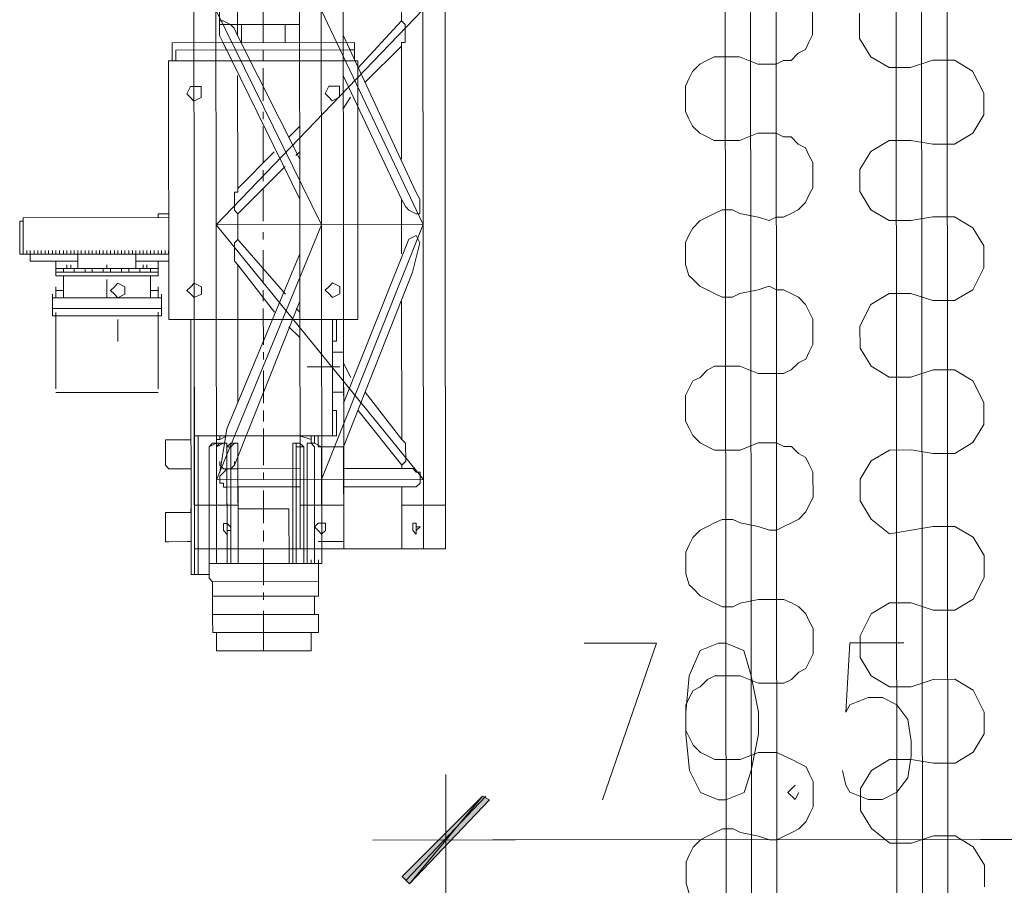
# Model space of a CAD drawing. Header units: inches. Extents: x -5850 to 5646, y 8947 to 13007.
# Tile 112 of 256: x -3969 to -3855, y 10461 to 10562. Entities that reach past the tile are written whole.
import ezdxf

# ---------------------------------------------------------------- set-up
doc = ezdxf.new("R2010")
doc.units = ezdxf.units.IN
doc.header["$MEASUREMENT"] = 0
for name, color, linetype in [('at_Entity', 7, 'Continuous'), ('at_Rect', 7, 'Continuous'), ('at_Solid', 7, 'Continuous')]:
    doc.layers.add(name, color=color, linetype=linetype)

msp = doc.modelspace()

# ---------------------------------------------------------------- hatches: boundary and pattern name
at = {"layer": 'at_Solid', "lineweight": 20}
for points in [[(-3924.84, 10462.4), (-3924, 10461.55), (-3915.53, 10471.69)], [(-3924, 10461.55), (-3915.53, 10471.69), (-3914.7, 10471.28)]]:
    msp.add_hatch(color=7, dxfattribs=at).paths.add_polyline_path(points)

# ---------------------------------------------------------------- linework, layer by layer
at = {"layer": 'at_Entity', "color": 1, "lineweight": 20}
for p, q in [((-3887.19, 10397.38), (-3888.33, 11674.29)), ((-3884.24, 10397.38), (-3885.38, 11674.29)), ((-3881.28, 10397.39), (-3882.42, 11674.3)), ((-3867.39, 10448.09), (-3868.28, 11450.86)), ((-3864.43, 10448.09), (-3865.33, 11450.86)), ((-3861.48, 10448.09), (-3862.37, 11450.87)), ((-3877.19, 10562.97), (-3877.19, 10560.01)), ((-3871.73, 10562.55), (-3871.73, 10559.6)), ((-3877.64, 10559.17), (-3878.03, 10558.32)), ((-3877.19, 10560.01), (-3877.64, 10559.17)), ((-3871.73, 10559.6), (-3870.44, 10557.48)), ((-3878.86, 10557.9), (-3879.7, 10557.06)), ((-3878.03, 10558.32), (-3878.86, 10557.9)), ((-3890.29, 10556.62), (-3889.46, 10557.05)), ((-3889.46, 10557.05), (-3888.62, 10557.47)), ((-3888.62, 10557.47), (-3885.66, 10557.47)), ((-3885.66, 10557.47), (-3883.54, 10556.63)), ((-3880.59, 10557.06), (-3881.43, 10556.63)), ((-3879.7, 10557.06), (-3880.59, 10557.06)), ((-3870.44, 10557.48), (-3868.32, 10556.22)), ((-3863.25, 10557.07), (-3865.81, 10556.22)), ((-3860.74, 10557.07), (-3863.25, 10557.07)), ((-3858.62, 10555.8), (-3860.74, 10557.07)), ((-3891.57, 10554.93), (-3891.13, 10555.78)), ((-3891.13, 10555.78), (-3890.29, 10556.62)), ((-3881.43, 10556.63), (-3883.54, 10556.63)), ((-3868.32, 10556.22), (-3865.81, 10556.22)), ((-3857.33, 10553.27), (-3858.62, 10555.8)), ((-3891.96, 10554.08), (-3891.57, 10554.93)), ((-3891.96, 10551.13), (-3891.96, 10554.08)), ((-3857.33, 10550.74), (-3857.33, 10553.27)), ((-3891.57, 10550.28), (-3891.96, 10551.13)), ((-3891.12, 10549.44), (-3891.57, 10550.28)), ((-3858.61, 10548.63), (-3857.33, 10550.74)), ((-3890.28, 10548.6), (-3891.12, 10549.44)), ((-3889.45, 10548.18), (-3890.28, 10548.6)), ((-3888.61, 10547.75), (-3889.45, 10548.18)), ((-3885.66, 10547.76), (-3888.61, 10547.75)), ((-3883.54, 10548.61), (-3885.66, 10547.76)), ((-3883.54, 10548.61), (-3881.42, 10548.61)), ((-3881.42, 10548.61), (-3880.58, 10548.18)), ((-3880.58, 10548.18), (-3879.69, 10548.18)), ((-3879.69, 10548.18), (-3878.85, 10547.34)), ((-3868.31, 10547.77), (-3870.43, 10546.5)), ((-3865.8, 10547.77), (-3868.31, 10547.77)), ((-3865.8, 10547.77), (-3863.24, 10547.35)), ((-3860.73, 10547.35), (-3858.61, 10548.63)), ((-3878.85, 10547.34), (-3878.02, 10546.92)), ((-3878.02, 10546.92), (-3877.62, 10546.07)), ((-3870.43, 10546.5), (-3871.71, 10544.39)), ((-3863.24, 10547.35), (-3860.73, 10547.35)), ((-3877.62, 10546.07), (-3877.18, 10545.23)), ((-3877.18, 10545.23), (-3877.17, 10542.27)), ((-3871.71, 10544.39), (-3871.71, 10541.86)), ((-3877.17, 10542.27), (-3877.62, 10541.43)), ((-3871.71, 10541.86), (-3870.42, 10539.74)), ((-3877.62, 10541.43), (-3878.01, 10540.58)), ((-3888.6, 10539.3), (-3887.71, 10539.73)), ((-3887.71, 10539.73), (-3886.48, 10539.73)), ((-3886.48, 10539.73), (-3885.65, 10539.31)), ((-3878.85, 10539.74), (-3879.68, 10539.31)), ((-3878.01, 10540.58), (-3878.85, 10539.74)), ((-3870.42, 10539.74), (-3868.3, 10538.48)), ((-3891.11, 10537.61), (-3890.28, 10538.46)), ((-3890.28, 10538.46), (-3889.44, 10538.88)), ((-3889.44, 10538.88), (-3888.6, 10539.3)), ((-3885.65, 10539.31), (-3883.53, 10538.89)), ((-3882.25, 10538.47), (-3883.53, 10538.89)), ((-3881.41, 10538.89), (-3882.25, 10538.47)), ((-3880.57, 10538.89), (-3881.41, 10538.89)), ((-3879.68, 10539.31), (-3880.57, 10538.89)), ((-3868.3, 10538.48), (-3865.8, 10538.48)), ((-3863.23, 10538.9), (-3865.8, 10538.48)), ((-3860.72, 10538.91), (-3863.23, 10538.9)), ((-3858.6, 10537.64), (-3860.72, 10538.91)), ((-3891.56, 10536.77), (-3891.11, 10537.61)), ((-3857.32, 10535.53), (-3858.6, 10537.64)), ((-3891.95, 10535.92), (-3891.56, 10536.77)), ((-3891.94, 10533.39), (-3891.95, 10535.92)), ((-3857.31, 10533), (-3857.32, 10535.53)), ((-3891.55, 10532.12), (-3891.94, 10533.39)), ((-3858.59, 10530.46), (-3857.31, 10533)), ((-3891.11, 10531.7), (-3891.55, 10532.12)), ((-3890.27, 10530.86), (-3891.11, 10531.7)), ((-3889.43, 10530.43), (-3890.27, 10530.86)), ((-3888.6, 10530.01), (-3889.43, 10530.43)), ((-3883.52, 10530.44), (-3885.64, 10530.01)), ((-3883.52, 10530.44), (-3882.24, 10530.86)), ((-3882.24, 10530.86), (-3881.4, 10530.44)), ((-3881.4, 10530.44), (-3880.57, 10530.44)), ((-3880.57, 10530.44), (-3879.67, 10530.02)), ((-3860.71, 10529.19), (-3858.59, 10530.46)), ((-3887.7, 10529.59), (-3888.6, 10530.01)), ((-3886.48, 10529.59), (-3887.7, 10529.59)), ((-3885.64, 10530.01), (-3886.48, 10529.59)), ((-3879.67, 10530.02), (-3878.84, 10529.6)), ((-3878.84, 10529.6), (-3878, 10528.76)), ((-3868.3, 10530.03), (-3870.42, 10528.76)), ((-3865.79, 10530.03), (-3868.3, 10530.03)), ((-3865.79, 10530.03), (-3863.22, 10529.19)), ((-3878, 10528.76), (-3877.61, 10527.91)), ((-3870.42, 10528.76), (-3871.7, 10526.23)), ((-3863.22, 10529.19), (-3860.71, 10529.19)), ((-3877.61, 10527.91), (-3877.16, 10527.06)), ((-3877.16, 10527.06), (-3877.16, 10524.11)), ((-3871.7, 10526.23), (-3871.69, 10523.69)), ((-3877.16, 10524.11), (-3877.6, 10523.27)), ((-3871.69, 10523.69), (-3870.41, 10521.58)), ((-3877.99, 10522.42), (-3878.83, 10521.99)), ((-3877.6, 10523.27), (-3877.99, 10522.42)), ((-3889.42, 10521.14), (-3888.59, 10521.57)), ((-3888.59, 10521.57), (-3885.63, 10521.57)), ((-3885.63, 10521.57), (-3883.51, 10520.72)), ((-3878.83, 10521.99), (-3879.67, 10521.15)), ((-3870.41, 10521.58), (-3868.29, 10520.31)), ((-3891.1, 10519.87), (-3890.26, 10520.29)), ((-3890.26, 10520.29), (-3889.42, 10521.14)), ((-3880.56, 10520.73), (-3883.51, 10520.72)), ((-3879.67, 10521.15), (-3880.56, 10520.73)), ((-3868.29, 10520.31), (-3865.78, 10520.32)), ((-3863.21, 10521.17), (-3865.78, 10520.32)), ((-3860.71, 10521.17), (-3863.21, 10521.17)), ((-3858.59, 10519.9), (-3860.71, 10521.17)), ((-3891.93, 10518.18), (-3891.54, 10519.03)), ((-3891.54, 10519.03), (-3891.1, 10519.87)), ((-3857.3, 10517.37), (-3858.59, 10519.9)), ((-3891.93, 10515.22), (-3891.93, 10518.18)), ((-3857.3, 10514.84), (-3857.3, 10517.37)), ((-3891.54, 10514.38), (-3891.93, 10515.22)), ((-3891.09, 10513.54), (-3891.54, 10514.38)), ((-3858.58, 10512.72), (-3857.3, 10514.84)), ((-3890.25, 10512.69), (-3891.09, 10513.54)), ((-3889.42, 10512.27), (-3890.25, 10512.69)), ((-3888.58, 10511.85), (-3889.42, 10512.27)), ((-3883.51, 10512.7), (-3885.62, 10511.85)), ((-3883.51, 10512.7), (-3881.39, 10512.7)), ((-3881.39, 10512.7), (-3880.55, 10512.28)), ((-3880.55, 10512.28), (-3879.66, 10512.28)), ((-3879.66, 10512.28), (-3878.82, 10511.44)), ((-3860.7, 10511.45), (-3858.58, 10512.72)), ((-3885.62, 10511.85), (-3888.58, 10511.85)), ((-3878.82, 10511.44), (-3877.98, 10511.01)), ((-3877.98, 10511.01), (-3877.59, 10510.17)), ((-3868.28, 10511.86), (-3870.4, 10510.6)), ((-3865.77, 10511.87), (-3868.28, 10511.86)), ((-3865.77, 10511.87), (-3863.21, 10511.45)), ((-3863.21, 10511.45), (-3860.7, 10511.45)), ((-3877.59, 10510.17), (-3877.15, 10509.33)), ((-3870.4, 10510.6), (-3871.68, 10508.49)), ((-3877.15, 10509.33), (-3877.14, 10506.37)), ((-3871.68, 10508.49), (-3871.68, 10505.95)), ((-3877.14, 10506.37), (-3877.59, 10505.52)), ((-3877.59, 10505.52), (-3877.98, 10504.68)), ((-3871.68, 10505.95), (-3870.39, 10503.84)), ((-3877.98, 10504.68), (-3878.81, 10503.83)), ((-3890.24, 10502.55), (-3889.41, 10502.98)), ((-3889.41, 10502.98), (-3888.57, 10503.4)), ((-3888.57, 10503.4), (-3887.68, 10503.82)), ((-3887.68, 10503.82), (-3886.45, 10503.82)), ((-3886.45, 10503.82), (-3885.62, 10503.41)), ((-3885.62, 10503.41), (-3883.5, 10502.98)), ((-3882.21, 10502.56), (-3883.5, 10502.98)), ((-3880.54, 10502.99), (-3881.38, 10502.56)), ((-3879.65, 10503.41), (-3880.54, 10502.99)), ((-3878.81, 10503.83), (-3879.65, 10503.41)), ((-3870.39, 10503.84), (-3868.27, 10502.15)), ((-3863.2, 10503), (-3865.76, 10502.58)), ((-3860.69, 10503), (-3863.2, 10503)), ((-3858.57, 10501.74), (-3860.69, 10503)), ((-3891.08, 10501.71), (-3890.24, 10502.55)), ((-3881.38, 10502.56), (-3882.21, 10502.56)), ((-3868.27, 10502.15), (-3865.76, 10502.58)), ((-3891.91, 10500.02), (-3891.52, 10500.86)), ((-3891.52, 10500.86), (-3891.08, 10501.71)), ((-3857.28, 10499.63), (-3858.57, 10501.74)), ((-3891.91, 10497.48), (-3891.91, 10500.02)), ((-3857.28, 10497.09), (-3857.28, 10499.63)), ((-3891.52, 10496.22), (-3891.91, 10497.48)), ((-3891.07, 10495.8), (-3891.52, 10496.22)), ((-3858.56, 10494.56), (-3857.28, 10497.09)), ((-3890.24, 10494.95), (-3891.07, 10495.8)), ((-3889.4, 10494.53), (-3890.24, 10494.95)), ((-3888.56, 10494.11), (-3889.4, 10494.53)), ((-3887.67, 10493.68), (-3888.56, 10494.11)), ((-3885.61, 10494.11), (-3886.44, 10493.69)), ((-3883.49, 10494.54), (-3885.61, 10494.11)), ((-3883.49, 10494.54), (-3880.53, 10494.54)), ((-3880.53, 10494.54), (-3879.64, 10494.12)), ((-3879.64, 10494.12), (-3878.8, 10493.69)), ((-3868.27, 10494.13), (-3870.38, 10492.86)), ((-3865.76, 10494.13), (-3868.27, 10494.13)), ((-3865.76, 10494.13), (-3863.19, 10493.29)), ((-3860.68, 10493.29), (-3858.56, 10494.56)), ((-3886.44, 10493.69), (-3887.67, 10493.68)), ((-3878.8, 10493.69), (-3877.97, 10492.85)), ((-3877.97, 10492.85), (-3877.58, 10492)), ((-3870.38, 10492.86), (-3871.66, 10490.32)), ((-3863.19, 10493.29), (-3860.68, 10493.29)), ((-3877.58, 10492), (-3877.13, 10491.16)), ((-3877.13, 10491.16), (-3877.13, 10488.21)), ((-3871.66, 10490.32), (-3871.66, 10487.79)), ((-3877.13, 10488.21), (-3877.57, 10487.36)), ((-3877.57, 10487.36), (-3877.96, 10486.52)), ((-3871.66, 10487.79), (-3870.38, 10485.68)), ((-3878.8, 10486.09), (-3879.63, 10485.25)), ((-3877.96, 10486.52), (-3878.8, 10486.09)), ((-3890.23, 10484.39), (-3889.39, 10485.24)), ((-3889.39, 10485.24), (-3888.56, 10485.66)), ((-3888.56, 10485.66), (-3885.6, 10485.66)), ((-3885.6, 10485.66), (-3883.48, 10484.82)), ((-3880.52, 10484.82), (-3883.48, 10484.82)), ((-3879.63, 10485.25), (-3880.52, 10484.82)), ((-3870.38, 10485.68), (-3868.26, 10484.41)), ((-3863.18, 10485.26), (-3865.75, 10484.41)), ((-3860.67, 10485.27), (-3863.18, 10485.26)), ((-3858.55, 10484), (-3860.67, 10485.27)), ((-3891.51, 10483.13), (-3891.06, 10483.97)), ((-3891.06, 10483.97), (-3890.23, 10484.39)), ((-3868.26, 10484.41), (-3865.75, 10484.41)), ((-3857.27, 10481.47), (-3858.55, 10484)), ((-3891.9, 10482.28), (-3891.51, 10483.13)), ((-3891.9, 10479.32), (-3891.9, 10482.28)), ((-3857.27, 10478.93), (-3857.27, 10481.47)), ((-3891.5, 10478.47), (-3891.9, 10479.32)), ((-3858.55, 10476.81), (-3857.27, 10478.93)), ((-3891.06, 10477.63), (-3891.5, 10478.47)), ((-3890.22, 10476.79), (-3891.06, 10477.63)), ((-3889.38, 10476.37), (-3890.22, 10476.79)), ((-3883.47, 10476.79), (-3885.59, 10475.95)), ((-3883.47, 10476.79), (-3881.35, 10476.79)), ((-3881.35, 10476.79), (-3880.52, 10476.38)), ((-3860.66, 10475.55), (-3858.55, 10476.81)), ((-3888.55, 10475.95), (-3889.38, 10476.37)), ((-3885.59, 10475.95), (-3888.55, 10475.95)), ((-3880.52, 10476.38), (-3879.62, 10475.95)), ((-3879.62, 10475.95), (-3878.79, 10475.53)), ((-3878.79, 10475.53), (-3877.95, 10475.11)), ((-3868.25, 10475.96), (-3870.37, 10474.7)), ((-3865.74, 10475.97), (-3868.25, 10475.96)), ((-3865.74, 10475.97), (-3863.17, 10475.54)), ((-3863.17, 10475.54), (-3860.66, 10475.55)), ((-3877.95, 10475.11), (-3877.56, 10474.27)), ((-3870.37, 10474.7), (-3871.65, 10472.58)), ((-3877.56, 10474.27), (-3877.11, 10473.42)), ((-3877.11, 10473.42), (-3877.11, 10470.46)), ((-3871.65, 10472.58), (-3871.65, 10470.05)), ((-3877.11, 10470.46), (-3877.56, 10469.62)), ((-3871.65, 10470.05), (-3870.36, 10467.94)), ((-3877.95, 10468.77), (-3878.78, 10467.93)), ((-3877.56, 10469.62), (-3877.95, 10468.77)), ((-3889.38, 10467.07), (-3888.54, 10467.5)), ((-3888.54, 10467.5), (-3887.65, 10467.92)), ((-3887.65, 10467.92), (-3886.42, 10467.92)), ((-3886.42, 10467.92), (-3885.58, 10467.5)), ((-3885.58, 10467.5), (-3883.46, 10467.08)), ((-3879.62, 10467.51), (-3880.51, 10467.08)), ((-3878.78, 10467.93), (-3879.62, 10467.51)), ((-3870.36, 10467.94), (-3868.24, 10466.25)), ((-3891.05, 10465.81), (-3890.21, 10466.65)), ((-3890.21, 10466.65), (-3889.38, 10467.07)), ((-3882.18, 10466.66), (-3883.46, 10467.08)), ((-3881.35, 10466.66), (-3882.18, 10466.66)), ((-3880.51, 10467.08), (-3881.35, 10466.66)), ((-3863.17, 10467.1), (-3865.73, 10466.25)), ((-3860.66, 10467.1), (-3863.17, 10467.1)), ((-3858.54, 10465.83), (-3860.66, 10467.1)), ((-3891.49, 10464.96), (-3891.05, 10465.81)), ((-3868.24, 10466.25), (-3865.73, 10466.25)), ((-3857.25, 10463.72), (-3858.54, 10465.83)), ((-3891.88, 10464.11), (-3891.49, 10464.96)), ((-3891.88, 10461.58), (-3891.88, 10464.11)), ((-3857.25, 10461.19), (-3857.25, 10463.72)), ((-3891.49, 10460.31), (-3891.88, 10461.58))]:
    msp.add_line(p, q, dxfattribs=at)
at = {"layer": 'at_Entity', "color": 7, "lineweight": 20}
for p, q in [((-3946.06, 10561.22), (-3946.75, 11328.29)), ((-3949.04, 10587.83), (-3949, 10537.99)), ((-3946.43, 10537.99), (-3946.47, 10587.83)), ((-3936.77, 10587.84), (-3936.73, 10538)), ((-3934.22, 10538), (-3934.26, 10587.84)), ((-3931.65, 10538), (-3931.7, 10587.84)), ((-3922.4, 10538.01), (-3922.44, 10587.85)), ((-3919.83, 10538.01), (-3919.87, 10587.85)), ((-3943.94, 10559.96), (-3943.95, 10565.87)), ((-3924.93, 10564.19), (-3924.93, 10561.66)), ((-3946.45, 10562.91), (-3934.22, 10538)), ((-3922.42, 10562.93), (-3946.43, 10537.99)), ((-3934.24, 10562.92), (-3922.4, 10538.01)), ((-3946.06, 10559.95), (-3946.06, 10561.64)), ((-3946.06, 10561.64), (-3945.61, 10561.64)), ((-3936.75, 10561.23), (-3946.06, 10561.22)), ((-3945.61, 10561.64), (-3944.78, 10561.22)), ((-3944.78, 10561.22), (-3944.33, 10560.8)), ((-3943.5, 10561.22), (-3943.49, 10559.11)), ((-3938.42, 10559.11), (-3938.42, 10561.23)), ((-3930, 10556.16), (-3924.93, 10561.66)), ((-3924.93, 10561.66), (-3924.48, 10561.24)), ((-3924.48, 10561.24), (-3924.48, 10559.12)), ((-3944.33, 10560.8), (-3943.94, 10559.96)), ((-3951.52, 10559.1), (-3930.39, 10559.12)), ((-3951.52, 10556.99), (-3951.52, 10559.1)), ((-3945.61, 10559.11), (-3946.06, 10559.95)), ((-3936.73, 10540.95), (-3945.61, 10559.11)), ((-3945.22, 10558.26), (-3945.61, 10559.11)), ((-3936.73, 10545.6), (-3943.94, 10559.96)), ((-3931.67, 10559.97), (-3923.24, 10541.81)), ((-3930.39, 10559.12), (-3930.39, 10557.01)), ((-3924.48, 10559.12), (-3924.92, 10559.12)), ((-3924.92, 10559.12), (-3924.92, 10558.7)), ((-3951.13, 10558.26), (-3930.39, 10558.28)), ((-3951.13, 10558.26), (-3951.13, 10556.99)), ((-3930.39, 10558.28), (-3930.83, 10558.28)), ((-3930.39, 10557.01), (-3930.39, 10558.28)), ((-3929.16, 10554.48), (-3924.92, 10558.7)), ((-3924.92, 10558.7), (-3924.91, 10545.61)), ((-3943.92, 10542.21), (-3943.94, 10555.3)), ((-3931.67, 10555.32), (-3924.91, 10540.96)), ((-3931.67, 10554.47), (-3931.67, 10554.9)), ((-3949.4, 10554.03), (-3949.85, 10553.19)), ((-3949.01, 10554.03), (-3949.4, 10554.03)), ((-3948.17, 10554.03), (-3949.01, 10554.03)), ((-3948.17, 10552.77), (-3948.17, 10554.03)), ((-3933.34, 10554.05), (-3933.79, 10553.21)), ((-3932.95, 10554.05), (-3933.34, 10554.05)), ((-3932.11, 10554.05), (-3932.95, 10554.05)), ((-3932.11, 10552.78), (-3932.11, 10554.05)), ((-3949.85, 10553.19), (-3949.4, 10552.77)), ((-3949.4, 10552.77), (-3949.01, 10552.34)), ((-3949.01, 10552.34), (-3948.17, 10552.77)), ((-3933.79, 10553.21), (-3933.34, 10552.78)), ((-3933.34, 10552.78), (-3932.95, 10552.36)), ((-3932.95, 10552.36), (-3932.11, 10552.78)), ((-3931.66, 10551.52), (-3930.83, 10552.78)), ((-3938.02, 10548.13), (-3936.74, 10549.4)), ((-3943.92, 10542.21), (-3939.69, 10546.44)), ((-3937.18, 10546.02), (-3936.73, 10546.44)), ((-3943.92, 10539.26), (-3938.41, 10544.75)), ((-3944.31, 10539.68), (-3944.31, 10541.79)), ((-3944.31, 10541.79), (-3943.92, 10541.79)), ((-3943.92, 10541.79), (-3943.92, 10542.21)), ((-3923.63, 10542.65), (-3923.24, 10541.81)), ((-3923.24, 10541.81), (-3922.79, 10540.96)), ((-3924.91, 10540.96), (-3924.9, 10538.01)), ((-3924.46, 10540.11), (-3924.91, 10540.96)), ((-3922.79, 10540.96), (-3922.79, 10539.27)), ((-3943.92, 10539.26), (-3944.31, 10539.68)), ((-3924.07, 10539.7), (-3924.46, 10540.11)), ((-3923.23, 10539.27), (-3924.07, 10539.7)), ((-3969.23, 10534.59), (-3969.24, 10538.39)), ((-3968.85, 10538.39), (-3969.24, 10538.39)), ((-3968.85, 10538.81), (-3951.95, 10538.82)), ((-3968.85, 10538.39), (-3968.85, 10538.81)), ((-3968.85, 10538.81), (-3968.85, 10538.39)), ((-3968.85, 10538.39), (-3968.85, 10538.81)), ((-3968.84, 10534.59), (-3968.85, 10538.39)), ((-3953.18, 10538.82), (-3953.18, 10539.25)), ((-3953.18, 10539.25), (-3951.95, 10539.25)), ((-3943.92, 10537.99), (-3943.92, 10539.26)), ((-3922.79, 10539.27), (-3923.23, 10539.27)), ((-3949, 10537.99), (-3948.96, 10500.39)), ((-3922.4, 10538.01), (-3946.43, 10537.99)), ((-3922.37, 10508.44), (-3946.43, 10537.99)), ((-3946.43, 10537.99), (-3946.4, 10500.39)), ((-3946.4, 10508.42), (-3934.22, 10538)), ((-3943.92, 10537.99), (-3943.92, 10536.3)), ((-3936.73, 10538), (-3936.69, 10500.4)), ((-3934.22, 10538), (-3934.18, 10500.4)), ((-3934.19, 10508.43), (-3922.4, 10538.01)), ((-3931.62, 10500.4), (-3931.65, 10538)), ((-3924.9, 10538.01), (-3924.9, 10534.63)), ((-3922.4, 10538.01), (-3922.36, 10500.41)), ((-3919.8, 10500.41), (-3919.83, 10538.01)), ((-3944.31, 10535.88), (-3943.92, 10536.3)), ((-3943.92, 10536.3), (-3938.39, 10529.96)), ((-3931.63, 10517.3), (-3924.07, 10536.32)), ((-3924.07, 10536.32), (-3923.23, 10536.74)), ((-3923.23, 10536.74), (-3922.78, 10535.89)), ((-3968.4, 10534.59), (-3968.4, 10535.01)), ((-3968.4, 10534.59), (-3968.4, 10535.01)), ((-3968.01, 10534.59), (-3968.01, 10535.01)), ((-3968.01, 10534.59), (-3968.01, 10535.01)), ((-3967.56, 10534.59), (-3967.56, 10535.01)), ((-3967.56, 10534.59), (-3967.56, 10535.01)), ((-3967.12, 10534.59), (-3967.12, 10535.01)), ((-3967.12, 10534.59), (-3967.12, 10535.01)), ((-3966.73, 10534.59), (-3966.73, 10535.01)), ((-3966.28, 10534.59), (-3966.28, 10535.01)), ((-3965.89, 10534.59), (-3965.89, 10535.01)), ((-3965.44, 10534.59), (-3965.44, 10535.01)), ((-3965.05, 10534.59), (-3965.05, 10535.01)), ((-3964.61, 10534.59), (-3964.61, 10535.01)), ((-3964.16, 10534.59), (-3964.16, 10535.01)), ((-3964.16, 10534.59), (-3964.16, 10535.01)), ((-3963.77, 10534.59), (-3963.77, 10535.01)), ((-3963.77, 10534.59), (-3963.77, 10535.01)), ((-3963.32, 10534.59), (-3963.32, 10535.01)), ((-3963.32, 10534.59), (-3963.32, 10535.01)), ((-3963.32, 10534.59), (-3963.32, 10535.01)), ((-3962.93, 10534.59), (-3962.93, 10535.01)), ((-3962.93, 10534.59), (-3962.93, 10535.01)), ((-3962.93, 10534.59), (-3962.93, 10535.01)), ((-3962.49, 10534.59), (-3962.49, 10535.01)), ((-3962.1, 10534.59), (-3962.1, 10535.01)), ((-3962.1, 10534.59), (-3962.1, 10535.01)), ((-3961.65, 10534.59), (-3961.65, 10535.01)), ((-3961.65, 10534.59), (-3961.65, 10535.01)), ((-3961.65, 10534.59), (-3961.65, 10535.01)), ((-3961.2, 10534.59), (-3961.2, 10535.01)), ((-3961.2, 10534.59), (-3961.2, 10535.01)), ((-3960.81, 10534.6), (-3960.81, 10535.01)), ((-3960.37, 10534.6), (-3960.37, 10535.01)), ((-3960.37, 10534.6), (-3960.37, 10535.01)), ((-3959.98, 10534.6), (-3959.98, 10535.01)), ((-3959.98, 10534.6), (-3959.98, 10535.01)), ((-3959.98, 10534.6), (-3959.98, 10535.01)), ((-3959.53, 10534.6), (-3959.53, 10535.01)), ((-3959.53, 10534.6), (-3959.53, 10535.01)), ((-3959.14, 10534.6), (-3959.14, 10535.01)), ((-3959.14, 10534.6), (-3959.14, 10535.01)), ((-3959.14, 10534.6), (-3959.14, 10535.01)), ((-3958.7, 10534.6), (-3958.7, 10535.02)), ((-3958.7, 10534.6), (-3958.7, 10535.02)), ((-3958.25, 10534.6), (-3958.25, 10535.02)), ((-3957.86, 10534.6), (-3957.86, 10535.02)), ((-3957.86, 10534.6), (-3957.86, 10535.02)), ((-3957.86, 10534.6), (-3957.86, 10535.02)), ((-3957.41, 10534.6), (-3957.41, 10535.02)), ((-3957.41, 10534.6), (-3957.41, 10535.02)), ((-3957.41, 10534.6), (-3957.41, 10535.02)), ((-3957.02, 10534.6), (-3957.02, 10535.02)), ((-3957.02, 10534.6), (-3957.02, 10535.02)), ((-3956.58, 10534.6), (-3956.58, 10535.02)), ((-3956.58, 10534.6), (-3956.58, 10535.02)), ((-3956.13, 10534.6), (-3956.13, 10535.02)), ((-3956.13, 10534.6), (-3956.13, 10535.02)), ((-3956.13, 10534.6), (-3956.13, 10535.02)), ((-3955.74, 10534.6), (-3955.74, 10535.02)), ((-3955.74, 10534.6), (-3955.74, 10535.02)), ((-3955.29, 10534.6), (-3955.29, 10535.02)), ((-3955.29, 10534.6), (-3955.29, 10535.02)), ((-3954.9, 10534.6), (-3954.9, 10535.02)), ((-3954.9, 10534.6), (-3954.9, 10535.02)), ((-3954.9, 10534.6), (-3954.9, 10535.02)), ((-3954.46, 10534.6), (-3954.46, 10535.02)), ((-3954.46, 10534.6), (-3954.46, 10535.02)), ((-3954.07, 10534.6), (-3954.07, 10535.02)), ((-3954.07, 10534.6), (-3954.07, 10535.02)), ((-3954.07, 10534.6), (-3954.07, 10535.02)), ((-3953.62, 10534.6), (-3953.62, 10535.02)), ((-3953.62, 10534.6), (-3953.62, 10535.02)), ((-3953.62, 10534.6), (-3953.62, 10535.02)), ((-3953.17, 10534.6), (-3953.17, 10535.02)), ((-3953.17, 10534.6), (-3953.17, 10535.02)), ((-3952.78, 10534.6), (-3952.78, 10535.02)), ((-3952.34, 10534.6), (-3952.34, 10535.02)), ((-3951.95, 10534.6), (-3951.95, 10535.02)), ((-3944.31, 10533.77), (-3944.31, 10535.88)), ((-3922.78, 10535.89), (-3923.62, 10532.51)), ((-3968.84, 10534.59), (-3969.23, 10534.59)), ((-3968.4, 10534.59), (-3968.84, 10534.59)), ((-3951.95, 10534.6), (-3968.4, 10534.59)), ((-3968.4, 10534.59), (-3964.61, 10534.59)), ((-3968.01, 10533.75), (-3968.01, 10534.59)), ((-3964.61, 10534.59), (-3964.16, 10534.59)), ((-3964.16, 10534.59), (-3962.49, 10534.59)), ((-3962.1, 10534.59), (-3962.49, 10534.59)), ((-3962.49, 10532.9), (-3962.49, 10534.59)), ((-3961.65, 10534.59), (-3962.1, 10534.59)), ((-3961.2, 10534.59), (-3961.65, 10534.59)), ((-3960.81, 10534.6), (-3961.2, 10534.59)), ((-3960.81, 10534.6), (-3960.37, 10534.6)), ((-3960.37, 10534.6), (-3958.25, 10534.6)), ((-3958.25, 10534.6), (-3957.41, 10534.6)), ((-3957.02, 10534.6), (-3957.41, 10534.6)), ((-3956.58, 10534.6), (-3957.02, 10534.6)), ((-3956.13, 10534.6), (-3956.58, 10534.6)), ((-3955.74, 10534.6), (-3956.13, 10534.6)), ((-3955.29, 10534.6), (-3955.74, 10534.6)), ((-3955.74, 10532.91), (-3955.74, 10534.6)), ((-3954.9, 10534.6), (-3955.29, 10534.6)), ((-3954.46, 10534.6), (-3954.9, 10534.6)), ((-3954.46, 10534.6), (-3951.95, 10534.6)), ((-3936.72, 10534.62), (-3945.18, 10514.33)), ((-3962.49, 10533.75), (-3968.01, 10533.75)), ((-3965.05, 10532.9), (-3965.05, 10533.75)), ((-3965.05, 10532.48), (-3965.05, 10532.9)), ((-3964.16, 10532.9), (-3965.05, 10532.9)), ((-3962.93, 10532.9), (-3964.16, 10532.9)), ((-3964.16, 10532.9), (-3964.16, 10532.48)), ((-3963.77, 10532.9), (-3964.16, 10532.9)), ((-3963.77, 10532.9), (-3963.77, 10533.33)), ((-3963.77, 10532.9), (-3963.77, 10533.33)), ((-3963.77, 10532.9), (-3963.32, 10532.9)), ((-3963.32, 10532.9), (-3963.32, 10533.33)), ((-3963.32, 10532.9), (-3963.32, 10533.33)), ((-3962.93, 10532.9), (-3963.32, 10532.9)), ((-3962.93, 10532.9), (-3961.65, 10532.9)), ((-3962.93, 10532.48), (-3962.93, 10532.9)), ((-3955.74, 10532.91), (-3962.49, 10532.9)), ((-3961.65, 10532.48), (-3961.65, 10532.9)), ((-3961.65, 10532.48), (-3961.65, 10532.9)), ((-3960.81, 10532.48), (-3960.81, 10532.91)), ((-3958.69, 10532.91), (-3959.53, 10532.91)), ((-3959.53, 10532.91), (-3959.53, 10532.48)), ((-3958.69, 10532.91), (-3959.53, 10532.91)), ((-3959.14, 10532.91), (-3959.14, 10533.33)), ((-3959.14, 10532.91), (-3959.14, 10533.33)), ((-3958.69, 10532.48), (-3958.69, 10532.91)), ((-3957.41, 10532.48), (-3957.41, 10532.91)), ((-3956.57, 10532.91), (-3955.29, 10532.91)), ((-3956.57, 10532.49), (-3956.57, 10532.91)), ((-3956.57, 10532.49), (-3956.57, 10532.91)), ((-3951.95, 10533.76), (-3955.74, 10533.76)), ((-3954.07, 10532.91), (-3955.29, 10532.91)), ((-3955.29, 10532.91), (-3955.29, 10532.49)), ((-3954.9, 10532.91), (-3955.29, 10532.91)), ((-3954.9, 10532.91), (-3954.9, 10533.33)), ((-3954.46, 10532.91), (-3954.9, 10532.91)), ((-3954.46, 10532.91), (-3954.46, 10533.33)), ((-3954.46, 10532.91), (-3954.46, 10533.33)), ((-3954.07, 10532.91), (-3954.46, 10532.91)), ((-3954.07, 10532.91), (-3953.17, 10532.91)), ((-3954.06, 10532.49), (-3954.07, 10532.91)), ((-3953.17, 10533.76), (-3953.17, 10532.91)), ((-3953.17, 10532.49), (-3953.17, 10532.91)), ((-3943.92, 10533.34), (-3944.31, 10533.77)), ((-3943.9, 10517.29), (-3943.92, 10533.34)), ((-3939.67, 10527.86), (-3943.92, 10533.34)), ((-3965.05, 10532.48), (-3953.17, 10532.49)), ((-3965.05, 10532.48), (-3965.05, 10532.05)), ((-3965.05, 10532.05), (-3953.17, 10532.06)), ((-3964.16, 10531.64), (-3964.16, 10532.05)), ((-3964.16, 10530.37), (-3964.16, 10531.64)), ((-3959.53, 10532.48), (-3961.65, 10532.48)), ((-3959.14, 10529.53), (-3959.14, 10531.64)), ((-3956.57, 10532.49), (-3958.69, 10532.48)), ((-3954.06, 10531.65), (-3954.06, 10532.06)), ((-3954.06, 10530.37), (-3954.06, 10531.65)), ((-3953.17, 10532.49), (-3953.17, 10532.06)), ((-3931.63, 10512.23), (-3923.62, 10532.51)), ((-3965.05, 10530.36), (-3965.05, 10530.79)), ((-3965.05, 10530.36), (-3964.16, 10530.37)), ((-3965.05, 10529.52), (-3965.05, 10530.36)), ((-3964.16, 10530.37), (-3964.16, 10530.79)), ((-3964.16, 10529.52), (-3964.16, 10530.37)), ((-3958.25, 10530.79), (-3958.69, 10530.37)), ((-3958.69, 10530.37), (-3958.24, 10529.95)), ((-3957.86, 10531.22), (-3958.25, 10530.79)), ((-3957.02, 10530.8), (-3957.86, 10531.22)), ((-3957.02, 10529.95), (-3957.02, 10530.8)), ((-3954.06, 10530.37), (-3954.06, 10530.8)), ((-3954.06, 10530.37), (-3953.17, 10530.38)), ((-3954.06, 10529.53), (-3954.06, 10530.37)), ((-3953.17, 10530.38), (-3953.17, 10530.8)), ((-3953.17, 10529.53), (-3953.17, 10530.38)), ((-3949.38, 10530.8), (-3949.82, 10530.38)), ((-3949.82, 10530.38), (-3949.38, 10529.95)), ((-3948.99, 10531.23), (-3949.38, 10530.8)), ((-3948.15, 10530.8), (-3948.99, 10531.23)), ((-3948.15, 10529.96), (-3948.15, 10530.8)), ((-3933.32, 10530.82), (-3933.76, 10530.39)), ((-3933.76, 10530.39), (-3933.32, 10529.97)), ((-3932.93, 10531.24), (-3933.32, 10530.82)), ((-3932.09, 10530.82), (-3932.93, 10531.24)), ((-3932.09, 10529.97), (-3932.09, 10530.82)), ((-3965.44, 10529.52), (-3965.44, 10529.94)), ((-3952.78, 10529.53), (-3965.44, 10529.52)), ((-3965.44, 10529.52), (-3965.44, 10528.26)), ((-3958.24, 10529.95), (-3957.85, 10529.53)), ((-3957.85, 10529.53), (-3957.02, 10529.95)), ((-3952.78, 10529.53), (-3952.78, 10529.95)), ((-3952.78, 10528.27), (-3952.78, 10529.53)), ((-3949.38, 10529.95), (-3948.99, 10529.54)), ((-3948.99, 10529.54), (-3948.15, 10529.96)), ((-3933.32, 10529.97), (-3932.93, 10529.55)), ((-3932.93, 10529.55), (-3932.09, 10529.97)), ((-3965.44, 10528.26), (-3965.44, 10528.68)), ((-3965.44, 10528.26), (-3965.44, 10528.68)), ((-3952.78, 10528.27), (-3965.44, 10528.26)), ((-3965.44, 10528.26), (-3952.78, 10528.27)), ((-3965.44, 10527.41), (-3965.44, 10528.26)), ((-3952.78, 10528.27), (-3952.78, 10528.69)), ((-3952.78, 10528.27), (-3952.78, 10528.69)), ((-3952.78, 10527.42), (-3952.78, 10528.27)), ((-3936.72, 10529.12), (-3944.29, 10510.11)), ((-3936.72, 10527.86), (-3937.16, 10528.28)), ((-3924.9, 10529.13), (-3924.88, 10513.09)), ((-3965.44, 10527.41), (-3965.44, 10527.83)), ((-3965.44, 10527.41), (-3952.78, 10527.42)), ((-3965.05, 10527.41), (-3965.05, 10527.83)), ((-3965.05, 10527.41), (-3965.04, 10518.96)), ((-3957.85, 10524.46), (-3957.85, 10526.99)), ((-3953.17, 10527.42), (-3953.17, 10527.84)), ((-3953.16, 10518.97), (-3953.17, 10527.42)), ((-3952.78, 10527.42), (-3952.78, 10527.84)), ((-3949.38, 10527), (-3949.35, 10497.86)), ((-3948.98, 10524.47), (-3948.99, 10527)), ((-3948.99, 10527), (-3948.97, 10513.49)), ((-3932.91, 10513.5), (-3932.93, 10527.01)), ((-3932.48, 10524.48), (-3932.48, 10527.01)), ((-3936.72, 10524.9), (-3938, 10526.17)), ((-3948.98, 10524.47), (-3948.98, 10524.89)), ((-3948.98, 10524.47), (-3948.98, 10516.44)), ((-3932.92, 10524.48), (-3932.48, 10524.48)), ((-3931.64, 10523.22), (-3932.92, 10523.22)), ((-3931.64, 10518.57), (-3931.64, 10523.22)), ((-3932.08, 10521.53), (-3935.88, 10521.52)), ((-3930.8, 10520.26), (-3931.64, 10521.95)), ((-3965.04, 10518.96), (-3965.04, 10519.38)), ((-3953.16, 10518.97), (-3953.16, 10519.4)), ((-3965.04, 10518.54), (-3956.12, 10518.55)), ((-3956.12, 10518.55), (-3953.16, 10518.55)), ((-3932.92, 10518.57), (-3931.64, 10518.57)), ((-3931.63, 10518.15), (-3931.64, 10518.57)), ((-3924.88, 10513.09), (-3929.13, 10518.57)), ((-3948.98, 10516.44), (-3948.98, 10516.86)), ((-3948.97, 10513.49), (-3948.98, 10516.44)), ((-3932.92, 10516.46), (-3932.47, 10516.46)), ((-3932.47, 10516.46), (-3932.47, 10513.5)), ((-3924.88, 10510.12), (-3929.96, 10516.46)), ((-3949.36, 10513.06), (-3949.36, 10513.49)), ((-3948.97, 10513.49), (-3932.91, 10513.5)), ((-3948.97, 10513.49), (-3948.96, 10497.43)), ((-3945.57, 10513.49), (-3948.97, 10513.49)), ((-3948.51, 10497.43), (-3948.53, 10513.49)), ((-3946.02, 10513.49), (-3946.02, 10513.07)), ((-3946.02, 10513.07), (-3945.18, 10513.49)), ((-3946.01, 10509.26), (-3945.18, 10514.33)), ((-3935.42, 10513.08), (-3936.71, 10513.5)), ((-3932.47, 10513.5), (-3935.87, 10513.5)), ((-3935.42, 10513.08), (-3935.42, 10513.5)), ((-3935.03, 10513.5), (-3935.03, 10512.65)), ((-3934.58, 10512.23), (-3934.59, 10513.5)), ((-3951.93, 10513.06), (-3952.32, 10513.06)), ((-3952.32, 10513.06), (-3952.32, 10512.64)), ((-3952.32, 10510.1), (-3952.32, 10512.64)), ((-3951.93, 10513.06), (-3949.81, 10513.06)), ((-3949.81, 10513.06), (-3949.36, 10513.06)), ((-3947.24, 10512.22), (-3946.41, 10512.64)), ((-3946.85, 10512.64), (-3947.24, 10512.22)), ((-3947.23, 10498.7), (-3947.24, 10512.22)), ((-3947.24, 10512.22), (-3947.23, 10498.7)), ((-3946.41, 10512.64), (-3946.85, 10512.64)), ((-3946.41, 10513.07), (-3946.41, 10512.64)), ((-3946.02, 10513.07), (-3946.41, 10513.07)), ((-3946.02, 10512.64), (-3946.41, 10512.64)), ((-3946.41, 10512.22), (-3945.57, 10512.64)), ((-3946.02, 10512.64), (-3946.41, 10512.22)), ((-3946.39, 10498.7), (-3946.41, 10512.22)), ((-3946.41, 10512.22), (-3946.39, 10498.7)), ((-3945.57, 10512.64), (-3946.02, 10512.64)), ((-3945.18, 10512.64), (-3945.57, 10512.64)), ((-3945.17, 10498.7), (-3945.18, 10512.64)), ((-3944.73, 10512.64), (-3945.18, 10512.22)), ((-3945.17, 10498.7), (-3945.18, 10512.22)), ((-3945.18, 10512.22), (-3944.73, 10512.22)), ((-3944.73, 10512.22), (-3944.29, 10512.64)), ((-3944.29, 10512.64), (-3944.73, 10512.64)), ((-3944.73, 10512.22), (-3944.72, 10498.7)), ((-3943.9, 10512.64), (-3944.29, 10512.64)), ((-3943.89, 10498.7), (-3943.9, 10512.64)), ((-3937.54, 10512.65), (-3937.53, 10498.71)), ((-3937.15, 10512.65), (-3937.54, 10512.65)), ((-3936.7, 10512.65), (-3937.15, 10512.65)), ((-3937.15, 10512.65), (-3937.15, 10512.23)), ((-3937.14, 10498.71), (-3937.15, 10512.23)), ((-3937.15, 10512.23), (-3936.26, 10512.23)), ((-3936.26, 10512.23), (-3936.7, 10512.65)), ((-3936.26, 10512.23), (-3936.25, 10498.71)), ((-3935.87, 10512.65), (-3935.86, 10498.71)), ((-3935.42, 10512.65), (-3935.87, 10512.65)), ((-3935.42, 10513.08), (-3935.42, 10512.65)), ((-3935.42, 10512.65), (-3935.03, 10512.65)), ((-3935.03, 10512.23), (-3935.42, 10512.65)), ((-3935.42, 10512.65), (-3935.03, 10512.23)), ((-3935.03, 10512.65), (-3934.19, 10512.23)), ((-3935.02, 10498.71), (-3935.03, 10512.23)), ((-3935.03, 10512.23), (-3935.02, 10498.71)), ((-3934.58, 10512.23), (-3931.63, 10512.23)), ((-3934.18, 10498.71), (-3934.19, 10512.23)), ((-3931.63, 10512.23), (-3931.62, 10501.25)), ((-3924.88, 10513.09), (-3924.44, 10512.66)), ((-3924.44, 10512.66), (-3924.43, 10510.55)), ((-3943.9, 10509.69), (-3943.9, 10511.8)), ((-3952.32, 10510.1), (-3951.93, 10509.68)), ((-3946.01, 10510.11), (-3946.02, 10510.53)), ((-3945.57, 10509.69), (-3946.01, 10510.11)), ((-3944.29, 10510.11), (-3944.73, 10509.69)), ((-3944.29, 10510.11), (-3944.29, 10510.53)), ((-3924.43, 10510.55), (-3924.88, 10510.12)), ((-3924.88, 10509.71), (-3924.88, 10510.12)), ((-3951.93, 10509.68), (-3949.81, 10509.68)), ((-3949.36, 10509.68), (-3949.81, 10509.68)), ((-3946.01, 10508.84), (-3945.57, 10509.26)), ((-3946.01, 10508), (-3946.01, 10508.84)), ((-3945.57, 10509.26), (-3945.18, 10509.69)), ((-3944.73, 10509.69), (-3945.57, 10509.69)), ((-3943.9, 10509.69), (-3945.18, 10509.69)), ((-3936.7, 10509.7), (-3943.9, 10509.69)), ((-3931.63, 10509.7), (-3924.88, 10509.71)), ((-3923.6, 10509.71), (-3924.88, 10509.71)), ((-3923.6, 10509.71), (-3923.21, 10509.28)), ((-3923.21, 10509.28), (-3922.76, 10509.28)), ((-3922.76, 10509.28), (-3922.76, 10508.44)), ((-3946.4, 10508.42), (-3922.37, 10508.44)), ((-3945.57, 10508), (-3946.01, 10508)), ((-3945.57, 10507.57), (-3945.57, 10508)), ((-3945.18, 10507.57), (-3945.57, 10507.57)), ((-3943.89, 10507.58), (-3945.18, 10507.57)), ((-3936.7, 10507.58), (-3943.89, 10507.58)), ((-3943.89, 10507.58), (-3943.89, 10500.39)), ((-3931.63, 10507.59), (-3924.88, 10507.59)), ((-3924.87, 10500.41), (-3924.88, 10507.59)), ((-3924.88, 10507.59), (-3923.6, 10507.59)), ((-3923.2, 10507.59), (-3923.6, 10507.59)), ((-3922.76, 10508.02), (-3923.2, 10507.59)), ((-3922.76, 10508.44), (-3922.76, 10508.02)), ((-3943.89, 10505.46), (-3948.97, 10505.46)), ((-3931.62, 10505.47), (-3936.7, 10505.47)), ((-3919.8, 10505.48), (-3924.88, 10505.48)), ((-3951.92, 10504.61), (-3952.31, 10504.61)), ((-3952.31, 10504.61), (-3952.31, 10504.19)), ((-3952.31, 10501.65), (-3952.31, 10504.19)), ((-3951.92, 10504.61), (-3949.8, 10504.62)), ((-3949.8, 10504.62), (-3949.36, 10504.62)), ((-3949.36, 10504.62), (-3949.36, 10505.03)), ((-3943.89, 10505.04), (-3943.89, 10498.7)), ((-3937.98, 10505.04), (-3943.89, 10505.04)), ((-3937.97, 10498.71), (-3937.98, 10505.04)), ((-3945.56, 10502.51), (-3945.56, 10503.35)), ((-3945.56, 10503.35), (-3945.17, 10503.35)), ((-3945.56, 10503.35), (-3945.56, 10502.51)), ((-3945.17, 10503.35), (-3944.73, 10502.93)), ((-3944.73, 10502.93), (-3944.73, 10502.51)), ((-3935.02, 10502.94), (-3934.58, 10503.36)), ((-3934.58, 10502.52), (-3935.02, 10502.94)), ((-3934.58, 10503.36), (-3934.19, 10503.36)), ((-3934.19, 10503.36), (-3933.74, 10503.36)), ((-3933.74, 10503.36), (-3933.74, 10502.52)), ((-3923.2, 10503.37), (-3923.59, 10503.37)), ((-3923.59, 10503.37), (-3923.59, 10502.52)), ((-3923.2, 10502.95), (-3923.2, 10503.37)), ((-3923.2, 10503.37), (-3923.2, 10502.53)), ((-3923.2, 10502.53), (-3922.75, 10502.95)), ((-3922.75, 10502.95), (-3923.2, 10502.95)), ((-3945.17, 10502.08), (-3945.56, 10502.51)), ((-3944.73, 10502.51), (-3945.17, 10502.51)), ((-3945.17, 10502.51), (-3945.17, 10502.08)), ((-3934.19, 10502.09), (-3934.58, 10502.52)), ((-3933.74, 10502.52), (-3934.19, 10502.09)), ((-3923.59, 10502.52), (-3923.2, 10502.1)), ((-3923.2, 10502.1), (-3923.2, 10502.53)), ((-3952.31, 10501.65), (-3952.31, 10501.23)), ((-3952.31, 10501.23), (-3951.92, 10501.23)), ((-3951.92, 10501.23), (-3949.8, 10501.24)), ((-3949.35, 10501.24), (-3949.8, 10501.24)), ((-3931.62, 10501.25), (-3934.58, 10501.25)), ((-3946.4, 10500.39), (-3948.96, 10500.39)), ((-3946.4, 10500.39), (-3936.69, 10500.4)), ((-3943.89, 10500.39), (-3946.4, 10500.39)), ((-3931.62, 10500.4), (-3936.69, 10500.4)), ((-3931.62, 10500.4), (-3924.87, 10500.41)), ((-3924.87, 10500.41), (-3922.36, 10500.41)), ((-3919.8, 10500.41), (-3924.87, 10500.41)), ((-3947.23, 10498.7), (-3947.23, 10497.01)), ((-3947.23, 10498.7), (-3946.39, 10498.7)), ((-3946.84, 10498.7), (-3947.23, 10498.7)), ((-3946.84, 10498.7), (-3943.89, 10498.7)), ((-3946.39, 10498.7), (-3946.4, 10499.13)), ((-3946.39, 10498.7), (-3945.17, 10498.7)), ((-3944.72, 10498.7), (-3945.17, 10498.7)), ((-3944.72, 10498.7), (-3943.89, 10498.7)), ((-3943.89, 10498.7), (-3937.97, 10498.71)), ((-3934.57, 10498.71), (-3937.97, 10498.71)), ((-3937.53, 10498.71), (-3937.14, 10498.71)), ((-3936.25, 10498.71), (-3937.14, 10498.71)), ((-3935.86, 10498.71), (-3935.02, 10498.71)), ((-3935.41, 10498.71), (-3935.41, 10499.14)), ((-3935.02, 10498.71), (-3935.02, 10499.14)), ((-3935.02, 10498.71), (-3935.02, 10499.14)), ((-3935.02, 10498.71), (-3934.18, 10498.71)), ((-3934.57, 10498.71), (-3934.57, 10499.14)), ((-3934.57, 10498.71), (-3934.57, 10499.14)), ((-3934.57, 10498.71), (-3934.57, 10497.02)), ((-3949.35, 10497.43), (-3949.35, 10497.86)), ((-3949.35, 10497.86), (-3949.35, 10497.43)), ((-3949.35, 10497.86), (-3949.35, 10497.43)), ((-3949.35, 10497.43), (-3948.96, 10497.43)), ((-3949.35, 10497.43), (-3948.96, 10497.43)), ((-3948.96, 10497.43), (-3948.96, 10497.86)), ((-3948.96, 10497.43), (-3948.51, 10497.43)), ((-3947.23, 10497.43), (-3948.51, 10497.43)), ((-3947.23, 10497.01), (-3946.84, 10496.59)), ((-3934.57, 10496.6), (-3946.84, 10496.59)), ((-3946.84, 10496.59), (-3946.84, 10494.9)), ((-3934.57, 10496.6), (-3934.57, 10497.02)), ((-3934.57, 10496.6), (-3934.57, 10494.91)), ((-3946.84, 10494.9), (-3946.84, 10495.32)), ((-3935.02, 10494.91), (-3946.84, 10494.9)), ((-3946.84, 10494.9), (-3946.84, 10492.79)), ((-3935.02, 10494.91), (-3935.01, 10492.8)), ((-3935.02, 10494.91), (-3934.57, 10494.91)), ((-3946.84, 10492.79), (-3934.57, 10492.8)), ((-3946.84, 10492.79), (-3946.84, 10492.37)), ((-3934.57, 10492.38), (-3934.57, 10492.8)), ((-3946.84, 10492.37), (-3946.83, 10490.68)), ((-3934.57, 10492.38), (-3934.57, 10490.69)), ((-3946.83, 10490.68), (-3946.83, 10491.1)), ((-3934.57, 10490.69), (-3946.83, 10490.68)), ((-3946.39, 10490.68), (-3946.39, 10488.99)), ((-3935.4, 10490.69), (-3935.4, 10489)), ((-3934.57, 10490.69), (-3934.57, 10491.11)), ((-3903.73, 10489.45), (-3895.31, 10489.46)), ((-3895.31, 10489.46), (-3901.59, 10471.29)), ((-3888.11, 10489.46), (-3890.23, 10488.61)), ((-3887.28, 10489.46), (-3888.11, 10489.46)), ((-3885.16, 10488.62), (-3887.28, 10489.46)), ((-3872.89, 10489.48), (-3873.33, 10481.45)), ((-3866.59, 10489.48), (-3872.89, 10489.48)), ((-3946.39, 10488.99), (-3946.39, 10488.56)), ((-3946.39, 10488.56), (-3946, 10488.56)), ((-3935.4, 10488.57), (-3946, 10488.56)), ((-3935.4, 10488.57), (-3935.4, 10489)), ((-3890.23, 10488.61), (-3891.51, 10485.66)), ((-3884.32, 10485.66), (-3885.16, 10488.62)), ((-3891.51, 10485.66), (-3891.9, 10481.44)), ((-3883.48, 10481.44), (-3884.32, 10485.66)), ((-3872.88, 10482.29), (-3870.76, 10483.14)), ((-3870.76, 10483.14), (-3869.09, 10483.15)), ((-3869.09, 10483.15), (-3867.42, 10482.3)), ((-3891.9, 10481.44), (-3891.9, 10478.9)), ((-3883.48, 10478.91), (-3883.48, 10481.44)), ((-3873.33, 10481.45), (-3872.88, 10482.29)), ((-3867.42, 10482.3), (-3866.13, 10480.61)), ((-3866.13, 10480.61), (-3865.74, 10478.08)), ((-3891.9, 10478.9), (-3891.5, 10474.68)), ((-3884.31, 10474.68), (-3883.48, 10478.91)), ((-3865.74, 10478.08), (-3865.74, 10476.39)), ((-3865.74, 10476.39), (-3866.13, 10473.85)), ((-3891.5, 10474.68), (-3890.22, 10472.14)), ((-3885.14, 10472.15), (-3884.31, 10474.68)), ((-3873.32, 10473), (-3873.71, 10474.69)), ((-3919.76, 10459.44), (-3919.77, 10474.23)), ((-3866.13, 10473.85), (-3867.41, 10472.16)), ((-3890.22, 10472.14), (-3888.1, 10471.3)), ((-3887.26, 10471.3), (-3885.14, 10472.15)), ((-3879.23, 10473), (-3880.07, 10472.15)), ((-3880.07, 10472.15), (-3879.23, 10471.31)), ((-3879.23, 10471.31), (-3878.78, 10472.15)), ((-3872.87, 10472.16), (-3873.32, 10473)), ((-3870.75, 10471.32), (-3872.87, 10472.16)), ((-3867.41, 10472.16), (-3869.08, 10471.32)), ((-3915.53, 10471.69), (-3924.84, 10462.4)), ((-3915.14, 10471.69), (-3924.39, 10461.97)), ((-3924, 10461.55), (-3915.53, 10471.69)), ((-3924, 10461.55), (-3915.53, 10471.69)), ((-3914.7, 10471.28), (-3924, 10461.55)), ((-3915.53, 10471.69), (-3914.7, 10471.28)), ((-3888.1, 10471.3), (-3887.26, 10471.3)), ((-3869.08, 10471.32), (-3870.75, 10471.32)), ((-3911.74, 10466.63), (-3928.24, 10466.61)), ((-3914.3, 10466.63), (-3855.14, 10466.68)), ((-3857.7, 10466.68), (-3841.19, 10466.69)), ((-3924.84, 10462.4), (-3924, 10461.55))]:
    msp.add_line(p, q, dxfattribs=at)
at = {"layer": 'at_Entity', "color": 3, "lineweight": 20}
for p, q in [((-3940.99, 10563.33), (-3940.98, 10559.11)), ((-3940.98, 10558.27), (-3940.98, 10557)), ((-3940.98, 10556.15), (-3940.98, 10552.35)), ((-3940.98, 10551.09), (-3940.98, 10550.24)), ((-3940.98, 10549.4), (-3940.97, 10545.17)), ((-3940.97, 10544.33), (-3940.97, 10543.06)), ((-3940.97, 10542.21), (-3940.97, 10538.42)), ((-3940.96, 10537.14), (-3940.96, 10536.3)), ((-3940.96, 10535.03), (-3940.96, 10531.23)), ((-3940.96, 10530.39), (-3940.96, 10529.12)), ((-3940.96, 10528.28), (-3940.95, 10524.05)), ((-3940.95, 10523.21), (-3940.95, 10522.36)), ((-3940.95, 10521.1), (-3940.95, 10517.29)), ((-3940.95, 10516.45), (-3940.94, 10515.18)), ((-3940.94, 10514.34), (-3940.94, 10510.11)), ((-3940.94, 10509.27), (-3940.94, 10508.43)), ((-3940.94, 10507.15), (-3940.93, 10503.36)), ((-3940.93, 10502.51), (-3940.93, 10501.24)), ((-3940.93, 10500.4), (-3940.93, 10496.17)), ((-3940.93, 10495.33), (-3940.93, 10494.48)), ((-3940.93, 10493.22), (-3940.92, 10488.57))]:
    msp.add_line(p, q, dxfattribs=at)
at = {"layer": 'at_Rect', "color": 7, "lineweight": 20}
for p, q in [((-3951.96, 10556.99), (-3930, 10557.01)), ((-3951.96, 10556.99), (-3951.93, 10527)), ((-3929.97, 10527.02), (-3930, 10557.01)), ((-3929.97, 10527.02), (-3951.93, 10527))]:
    msp.add_line(p, q, dxfattribs=at)

doc.saveas('drawing.dxf')
